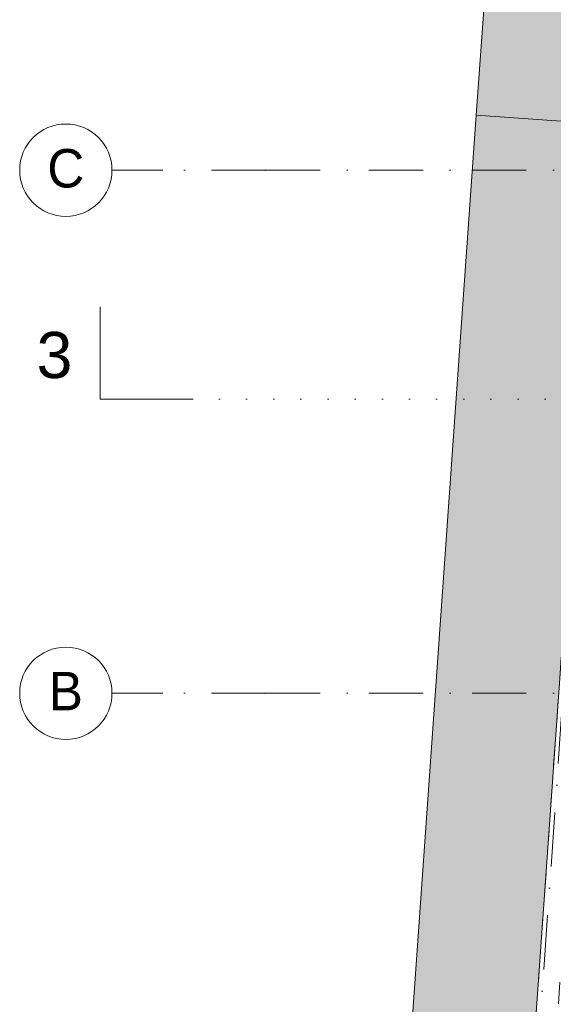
# Model space of a CAD drawing. Header units: millimetres. Extents: x -2532 to 181134, y -4151 to 53885.
# Tile 2 of 165: x -2532 to 938, y 2023 to 8423. Entities that reach past the tile are written whole.
import ezdxf
from ezdxf.enums import TextEntityAlignment as Align

# ---------------------------------------------------------------- set-up
doc = ezdxf.new("R2010")
doc.units = ezdxf.units.MM
doc.header["$MEASUREMENT"] = 0
for name, pattern in [('Dense Dotted', [176.388884, 0, -176.388884]), ('Dot & Dashed', [670.277762, 352.777767, -176.388884, 0, -141.111112]), ('Small Dashed', [282.222222, 141.111111, -141.111111])]:
    doc.linetypes.add(name, pattern=pattern)
for name, color, linetype in [('AR - Lõikejoon plaanis', 7, 'Continuous'), ('AR - Seinad VS', 7, 'Continuous'), ('AR - Teljed', 7, 'Continuous'), ('AR - Vahelaed', 7, 'Continuous'), ('New_AR - Talad', 7, 'Continuous')]:
    doc.layers.add(name, color=color, linetype=linetype)
for name, color, linetype, lineweight in [('AR - Lõikejoon plaanis_Pen_No__24', 7, 'Continuous', 15), ('AR - Lõikejoon plaanis_Pen_No__85', 7, 'Continuous', 9), ('AR - Seinad VS_Pen_No__221', 252, 'Continuous', 13), ('AR - Teljed_Pen_No__4', 8, 'Continuous', 13), ('AR - Vahelaed_Pen_No__221', 252, 'Continuous', 13), ('New_AR - Talad_Pen_No__207', 5, 'Continuous', 13)]:
    doc.layers.add(name, color=color, linetype=linetype, lineweight=lineweight)
doc.styles.add('GENERATED_STYLE_1', font='txt')
doc.styles.add('GENERATED_STYLE_3', font='txt')

# ---------------------------------------------------------------- blocks, each defined once
blk = doc.blocks.new('Slab_5_1', base_point=(1193.5, 7176.6))
at = {"layer": 'AR - Vahelaed_Pen_No__221', "linetype": 'Continuous', "flags": 128}
blk.add_lwpolyline([(1588.2, 14266.2), (1552.7, 13646.2), (1445.7, 10154.3), (1213.7, 7747.2), (1193.5, 7176.6), (780.9, 1324), (7895.1, 1338.1), (7895, 1157.2), (14496.6, 1161.6), (14499.3, 1053.3), (14919.2, 1052.8), (14918.4, 353.6), (18015.7, 358)], dxfattribs=at)
blk = doc.blocks.new('Wall_105_1', base_point=(435.7, 7802.9))
at = {"layer": 'AR - Seinad VS_Pen_No__221', "linetype": 'Continuous'}
blk.add_hatch(color=256, dxfattribs=at).paths.add_polyline_path([(435.7, 7802.9), (-57.3, 810.2), (780.9, 1324), (1233.7, 7746.7)])
at = {"layer": 'AR - Seinad VS_Pen_No__221', "linetype": 'Continuous', "flags": 128}
for points in [[(435.7, 7802.9), (-57.3, 810.2)], [(780.9, 1324), (1193.5, 7176.6)]]:
    blk.add_lwpolyline(points, dxfattribs=at)
blk = doc.blocks.new('Wall_110_1', base_point=(860.3, 13648.1))
at = {"layer": 'AR - Seinad VS_Pen_No__221', "linetype": 'Continuous'}
blk.add_hatch(color=256, dxfattribs=at).paths.add_polyline_path([(435.7, 7802.9), (1233.7, 7746.7), (1445.7, 10154.3), (1552.7, 13646.2), (860.3, 13648.1)])
at = {"layer": 'AR - Seinad VS_Pen_No__221', "linetype": 'Continuous', "flags": 128}
for points in [[(860.3, 13648.1), (435.7, 7802.9)], [(1552.7, 13646.2), (860.3, 13648.1)], [(1445.7, 10154.3), (1552.7, 13646.2)], [(1233.7, 7746.7), (1445.7, 10154.3)], [(435.7, 7802.9), (1233.7, 7746.7)]]:
    blk.add_lwpolyline(points, dxfattribs=at)
blk = doc.blocks.new('Standard grid marker')
at = {"layer": 'AR - Teljed_Pen_No__4', "linetype": 'Dot & Dashed'}
for q in [(0, 0), (44867.9, 0)]:
    blk.add_line((1000, 0), q, dxfattribs=at)
at = {"layer": 'AR - Teljed_Pen_No__4', "linetype": 'Continuous'}
blk.add_circle((-300, 0), 300, dxfattribs=at)
at = {"layer": 'AR - Teljed_Pen_No__4', "linetype": 'Dot & Dashed'}
blk.add_point((1000, 0), dxfattribs=at)
blk.add_point((1000, 0), dxfattribs=at)
at = {"layer": 'AR - Teljed_Pen_No__4', "style": 'GENERATED_STYLE_1'}
for tag, p in [('AC_MarkerText_1_0', (-300, 14.3)), ('AC_MarkerText_1_1', (46167.9, 14.3))]:
    blk.add_attdef(tag, text='', height=250, dxfattribs=at).set_placement(p, align=Align.MIDDLE_CENTER)
blk = doc.blocks.new('Standard grid marker_4')
at = {"layer": 'AR - Teljed_Pen_No__4', "linetype": 'Dot & Dashed'}
blk.add_line((1000, 0), (22737.6, 0), dxfattribs=at)
at = {"layer": 'AR - Teljed_Pen_No__4', "style": 'GENERATED_STYLE_1'}
blk.add_attdef('AC_MarkerText_1', text='', height=250, rotation=274, dxfattribs=at).set_placement((-300, 14.3), align=Align.MIDDLE_CENTER)
blk = doc.blocks.new('Beam_200_1', base_point=(780.9, 1324))
at = {"layer": 'New_AR - Talad_Pen_No__207', "linetype": 'Small Dashed'}
for p, q in [((780.9, 1324), (1193.5, 7176.6)), ((931.2, 1464.3), (1324, 7036.8))]:
    blk.add_line(p, q, dxfattribs=at)
blk = doc.blocks.new('Cutting Plane_2_1', base_point=(-2009.2, 5957.3))
at = {"layer": 'AR - Lõikejoon plaanis_Pen_No__24', "linetype": 'Continuous'}
for q in [(-2009.2, 6557.3), (-1409.2, 5957.3)]:
    blk.add_line((-2009.2, 5957.3), q, dxfattribs=at)
at = {"layer": 'AR - Lõikejoon plaanis_Pen_No__85', "linetype": 'Dense Dotted'}
blk.add_line((-1409.2, 5957.3), (43546.8, 5957.3), dxfattribs=at)
at = {"layer": 'AR - Lõikejoon plaanis_Pen_No__24', "insert": (-2189.2, 6089.3), "char_height": 300, "attachment_point": 9, "style": 'GENERATED_STYLE_3'}
blk.add_mtext('\\A1;{\\pqr;\\pt0;\\fArial|b0|i0|c0|p34;3}', dxfattribs=at)

msp = doc.modelspace()

# ---------------------------------------------------------------- block references
at = {"layer": 'AR - Lõikejoon plaanis'}
msp.add_blockref('Cutting Plane_2_1', (-2009.2, 5957.3), dxfattribs=at)
at = {"layer": 'AR - Seinad VS'}
for name, p in [('Wall_110_1', (860.3, 13648.1)), ('Wall_105_1', (435.7, 7802.9))]:
    msp.add_blockref(name, p, dxfattribs=at)
at = {"layer": 'AR - Teljed', "linetype": 'Continuous', "zscale": 1000, "rotation": 86}
msp.add_blockref('Standard grid marker_4', (619, -1422.4), dxfattribs=at)
at = {"layer": 'AR - Teljed', "linetype": 'Continuous'}
ref = msp.add_blockref('Standard grid marker', (-1931.8, 7444.8), dxfattribs=dict(at, zscale=1000))
ref.add_attrib('AC_MarkerText_1', 'C', dxfattribs={"layer": 'AR - Teljed_Pen_No__4', "color": 8, "height": 250, "style": 'GENERATED_STYLE_1'}).set_placement((-2231.8, 7457.1), align=Align.MIDDLE_CENTER)
ref = msp.add_blockref('Standard grid marker', (-1931.8, 4044.8), dxfattribs=dict(at, zscale=1000))
ref.add_attrib('AC_MarkerText_1', 'B', dxfattribs={"layer": 'AR - Teljed_Pen_No__4', "color": 8, "height": 250, "style": 'GENERATED_STYLE_1'}).set_placement((-2231.8, 4059.1), align=Align.MIDDLE_CENTER)
at = {"layer": 'AR - Vahelaed', "linetype": 'Continuous'}
msp.add_blockref('Slab_5_1', (1193.5, 7176.6), dxfattribs=at)
at = {"layer": 'New_AR - Talad'}
msp.add_blockref('Beam_200_1', (780.9, 1324), dxfattribs=at)

doc.saveas('drawing.dxf')
